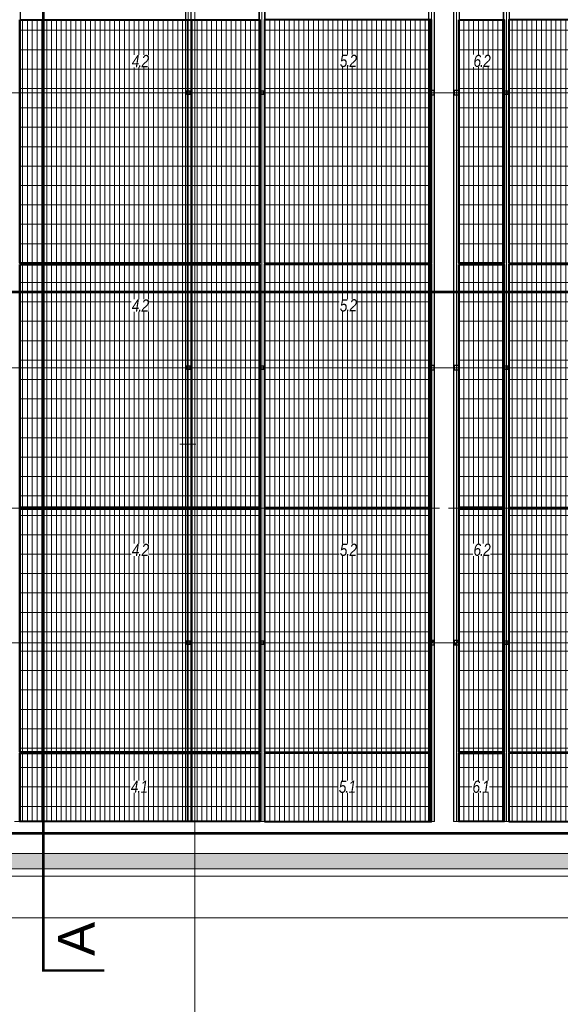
# Model space of a CAD drawing. Header units: millimetres. Extents: x -176817 to 571382, y -58489 to 156123.
# Tile 34 of 256: x -49611 to -40763, y -4084 to 12028. Entities that reach past the tile are written whole.
import ezdxf

# ---------------------------------------------------------------- set-up
doc = ezdxf.new("R2010")
doc.units = ezdxf.units.MM
doc.header["$LTSCALE"] = 0.2
doc.linetypes.add('DASHDOT', pattern=[25.4, 12.7, -6.35, 0, -6.35])
doc.linetypes.add('HIDDEN', pattern=[9.525, 6.35, -3.175])
doc.layers.get('0').update_dxf_attribs({"lineweight": 13})
doc.layers.get('Defpoints').update_dxf_attribs({"lineweight": 13})
for name, color, linetype, lineweight in [('-AAA Podkład', 252, 'Continuous', 13), ('-AAA Siatka', 20, 'Continuous', 40), ('-AAA Siatka kresk 1', 132, 'Continuous', 18), ('-AAA Widok', 2, 'Continuous', 30), ('-AAA Wymiar', 1, 'Continuous', 18)]:
    doc.layers.add(name, color=color, linetype=linetype, lineweight=lineweight)
doc.styles.add('Pozycja 2', font='ariali.ttf', dxfattribs={"width": 0.8})
doc.styles.get("Standard").update_dxf_attribs({"font": 'arial.ttf'})
doc.styles.add('WYMIARY', font='ROMANS.shx', dxfattribs={"width": 0.75, "oblique": 15})
doc.dimstyles.new('1 do 100', dxfattribs={"dimscale": 100, "dimtxt": 2, "dimasz": 2.5, "dimexe": 1.25, "dimexo": 0.625, "dimtad": 1, "dimdec": 0, "dimtxsty": 'WYMIARY', "dimcen": 2.5, "dimclrd": 256, "dimclre": 256, "dimclrt": 2, "dimadec": 0, "dimazin": 0, "dimtfac": 1, "dimtdec": 0, "dimtmove": 0, "dimatfit": 3, "dimfxl": 1.25, "dimlwd": -1, "dimlwe": -1, "dimarcsym": 0})
pattern_1 = [(90, (54415.666, -64344.87), (-79.375, 5e-15), []), (180, (54415.67, -64344.87), (-4e-14, -317.5), [])]

# ---------------------------------------------------------------- blocks, each defined once
blk = doc.blocks.new('*D8')
at = {"layer": '-AAA Wymiar', "transparency": 16777216}
for p, q in [((-46746, -45734), (-46746, 18984)), ((-46496, 18859), (-37996, 18859)), ((-37746, 18883), (-37746, 18984))]:
    blk.add_line(p, q, dxfattribs=at)
for points in [[(-46496, 18901), (-46496, 18818), (-46746, 18859)], [(-37996, 18901), (-37996, 18818), (-37746, 18859)]]:
    blk.add_solid(points, dxfattribs=at)
at = {"layer": 'Defpoints', "color": 0, "transparency": 16777216}
for p in [(-37746, 18859), (-37746, 18821), (-46746, -45796)]:
    blk.add_point(p, dxfattribs=at)
at = {"layer": '-AAA Wymiar', "color": 2, "transparency": 16777216, "insert": (-42246, 19022), "char_height": 200, "attachment_point": 5, "style": 'WYMIARY'}
blk.add_mtext('9000', dxfattribs=at)
blk = doc.blocks.new('nowy podział')
at = {"layer": '-AAA Siatka kresk 1'}
h = blk.add_hatch(dxfattribs=at)
h.set_pattern_fill('GRATE', color=256, scale=100, angle=90, style=0)
h.set_pattern_definition(pattern_1)
h.paths.add_polyline_path([(4809, -5135), (4809, -9115), (8735, -9115), (8735, -5135)])
h = blk.add_hatch(dxfattribs=at)
h.set_pattern_fill('GRATE', color=256, scale=100, angle=90, style=0)
h.set_pattern_definition(pattern_1)
h.paths.add_polyline_path([(8809, -9115), (11543, -9115), (11543, -5135), (8809, -5135)])
h = blk.add_hatch(dxfattribs=at)
h.set_pattern_fill('GRATE', color=256, scale=100, angle=90, style=0)
h.set_pattern_definition(pattern_1)
h.paths.add_polyline_path([(11994, -9115), (12735, -9115), (12735, -5135), (11994, -5135)])
h = blk.add_hatch(dxfattribs=at)
h.set_pattern_fill('GRATE', color=256, scale=100, angle=90, style=0)
h.set_pattern_definition(pattern_1)
h.paths.add_polyline_path([(12809, -9115), (16735, -9115), (16735, -5135), (12809, -5135)])
h = blk.add_hatch(dxfattribs=at)
h.set_pattern_fill('GRATE', color=256, scale=100, angle=90, style=0)
h.set_pattern_definition(pattern_1)
h.paths.add_polyline_path([(4809, -9135), (4809, -13115), (8735, -13115), (8735, -9135)])
h = blk.add_hatch(dxfattribs=at)
h.set_pattern_fill('GRATE', color=256, scale=100, angle=90, style=0)
h.set_pattern_definition(pattern_1)
h.paths.add_polyline_path([(8809, -13115), (11543, -13115), (11543, -9135), (8809, -9135)])
h = blk.add_hatch(dxfattribs=at)
h.set_pattern_fill('GRATE', color=256, scale=100, angle=90, style=0)
h.set_pattern_definition(pattern_1)
h.paths.add_polyline_path([(11994, -13115), (12735, -13115), (12735, -9135), (11994, -9135)])
h = blk.add_hatch(dxfattribs=at)
h.set_pattern_fill('GRATE', color=256, scale=100, angle=90, style=0)
h.set_pattern_definition(pattern_1)
h.paths.add_polyline_path([(12809, -13115), (16735, -13115), (16735, -9135), (12809, -9135)])
h = blk.add_hatch(dxfattribs=at)
h.set_pattern_fill('GRATE', color=256, scale=100, angle=90, style=0)
h.set_pattern_definition(pattern_1)
h.paths.add_polyline_path([(4809, -13135), (4809, -17115), (8735, -17115), (8735, -13135)])
h = blk.add_hatch(dxfattribs=at)
h.set_pattern_fill('GRATE', color=256, scale=100, angle=90, style=0)
h.set_pattern_definition(pattern_1)
h.paths.add_polyline_path([(8809, -17115), (11543, -17115), (11543, -13135), (8809, -13135)])
h = blk.add_hatch(dxfattribs=at)
h.set_pattern_fill('GRATE', color=256, scale=100, angle=90, style=0)
h.set_pattern_definition(pattern_1)
h.paths.add_polyline_path([(11994, -17115), (12735, -17115), (12735, -13135), (11994, -13135)])
h = blk.add_hatch(dxfattribs=at)
h.set_pattern_fill('GRATE', color=256, scale=100, angle=90, style=0)
h.set_pattern_definition(pattern_1)
h.paths.add_polyline_path([(12809, -17115), (16735, -17115), (16735, -13135), (12809, -13135)])
h = blk.add_hatch(dxfattribs=at)
h.set_pattern_fill('GRATE', color=256, scale=100, angle=90, style=0)
h.set_pattern_definition(pattern_1)
h.paths.add_polyline_path([(4809, -18250), (4809, -17135), (8735, -17135), (8735, -18250)])
h = blk.add_hatch(dxfattribs=at)
h.set_pattern_fill('GRATE', color=256, scale=100, angle=90, style=0)
h.set_pattern_definition(pattern_1)
h.paths.add_polyline_path([(8809, -18250), (8809, -17135), (11543, -17135), (11543, -18250)])
h = blk.add_hatch(dxfattribs=at)
h.set_pattern_fill('GRATE', color=256, scale=100, angle=90, style=0)
h.set_pattern_definition(pattern_1)
h.paths.add_polyline_path([(12735, -18250), (11994, -18250), (11994, -17135), (12735, -17135)])
h = blk.add_hatch(dxfattribs=at)
h.set_pattern_fill('GRATE', color=256, scale=100, angle=90, style=0)
h.set_pattern_definition(pattern_1)
h.paths.add_polyline_path([(16735, -17135), (16735, -18250), (12809, -18250), (12809, -17135)])
at = {"layer": '-AAA Siatka', "elevation": 0}
for points in [[(4809, -5135), (8735, -5135), (8735, -9115), (4809, -9115)], [(8809, -9115), (11543, -9115), (11543, -5135), (8809, -5135)], [(11994, -5135), (12735, -5135), (12735, -9115), (11994, -9115)], [(12809, -9115), (16735, -9115), (16735, -5135), (12809, -5135)], [(4809, -9135), (8735, -9135), (8735, -13115), (4809, -13115)], [(8809, -13115), (11543, -13115), (11543, -9135), (8809, -9135)], [(11994, -9135), (12735, -9135), (12735, -13115), (11994, -13115)], [(12809, -13115), (16735, -13115), (16735, -9135), (12809, -9135)], [(4809, -13135), (8735, -13135), (8735, -17115), (4809, -17115)], [(8809, -17115), (11543, -17115), (11543, -13135), (8809, -13135)], [(11994, -13135), (12735, -13135), (12735, -17115), (11994, -17115)], [(12809, -17115), (16735, -17115), (16735, -13135), (12809, -13135)], [(4809, -17135), (8735, -17135), (8735, -18250), (4809, -18250)], [(8809, -18250), (11543, -18250), (11543, -17135), (8809, -17135)], [(11994, -17135), (12735, -17135), (12735, -18250), (11994, -18250)], [(12809, -18250), (16735, -18250), (16735, -17135), (12809, -17135)]]:
    blk.add_lwpolyline(points, close=True, dxfattribs=at)
blk = doc.blocks.new('Podkład rev.B')
at = {"layer": '-AAA Podkład', "linetype": 'HIDDEN', "ltscale": 5}
h = blk.add_hatch(dxfattribs=at)
h.set_pattern_fill('JIS_STN_1E', color=256, scale=100, angle=-90, style=0)
h.set_pattern_definition([(315, (-27650, 6650), (70.71068, 70.71068), []), (315, (-27650, 6579.5), (70.71068, 70.71068), [100, -50])])
h.paths.add_polyline_path([(2125, -19300), (2125, -19550), (35850, -19550), (35850, -19300)])
for p, q in [((8350, 2544.3, 0), (8350, -48454.9, 0)), ((5493, -18775, 0), (5493, -525, 0)), ((5500, -18775, 0), (5500, -525, 0)), ((8244, -18775, 0), (8244, -525, 0)), ((9400, -18775, 0), (9400, -525, 0)), ((9407, -18775, 0), (9407, -525, 0)), ((9450, -18775, 0), (9450, -525, 0)), ((9493, -18775, 0), (9493, -525, 0)), ((9500, -18775, 0), (9500, -525, 0)), ((12175, -18775, 0), (12175, -525, 0)), ((12182, -18775, 0), (12182, -525, 0)), ((12225, -18775, 0), (12225, -525, 0)), ((12268, -18775, 0), (12268, -525, 0)), ((12275, -18775, 0), (12275, -525, 0)), ((12585, -18775, 0), (12585, -525, 0)), ((12592, -18775, 0), (12592, -525, 0)), ((12635, -18775, 0), (12635, -525, 0)), ((12678, -18775, 0), (12678, -525, 0)), ((12685, -18775, 0), (12685, -525, 0)), ((13400, -18775, 0), (13400, -525, 0)), ((13407, -18775, 0), (13407, -525, 0)), ((13450, -18775, 0), (13450, -525, 0)), ((13493, -18775, 0), (13493, -525, 0)), ((13500, -18775, 0), (13500, -525, 0)), ((-14597.4, -6850, 0), (37403.9, -6850, 0)), ((-14597.4, -11350, 0), (37403.9, -11350, 0)), ((8368.6, -12600, 0), (8104, -12600, 0)), ((5584.2, -13650, 0), (5319.6, -13650, 0)), ((9584.2, -13650, 0), (9319.6, -13650, 0)), ((12357.3, -13650, 0), (12092.7, -13650, 0)), ((12767.3, -13650, 0), (12502.7, -13650, 0)), ((13582.3, -13650, 0), (13317.7, -13650, 0)), ((-14598, -15850, 0), (37403.3, -15850, 0)), ((12265, -15810, 0), (12185, -15890, 0)), ((12675, -15810, 0), (12595, -15890, 0)), ((13450, -18775, 0), (13450, -16665, 0)), ((5500, -18775, 0), (5400, -18775, 0)), ((9500, -18775, 0), (9400, -18775, 0)), ((12275, -18775, 0), (12175, -18775, 0)), ((12685, -18775, 0), (12585, -18775, 0)), ((13500, -18775, 0), (13400, -18775, 0)), ((2340, -19300), (31470, -19300, 0)), ((31720, -19550, 0), (2090, -19550, 0)), ((-14598, -20350, 0), (37403.3, -20350, 0)), ((-14598, -20350, 0), (37403.3, -20350, 0))]:
    blk.add_line(p, q, dxfattribs=at)
at = {"layer": '-AAA Podkład', "linetype": 'HIDDEN', "ltscale": 5, "elevation": 0}
for points, const_width in [([(6870.9, -21212.4), (5870.9, -21212.4), (5870.9, -10622.2), (5870.9, -10622.2), (5870.9, 3724.4), (6870.9, 3724.4)], 40), ([(-1344.9, -11110.7), (-1344.9, -10110.7), (22883.1, -10110.7), (22883.1, -13081.6), (37229.7, -13081.6), (37229.7, -14081.6)], 40), ([(8244, -15900), (8244.2, -17944)], 12.9), ([(9450, -15900), (9450.1, -17944)], 12.9), ([(12225, -15900), (12225.1, -17944)], 12.9), ([(12635, -15900), (12635.1, -17944)], 12.9), ([(13450, -15900), (13450.1, -17944)], 12.9), ([(-1344.9, -19969.3), (-1344.9, -18969.3), (22883.1, -18969.3), (22883.1, -18969.3), (37229.7, -18969.3), (37229.7, -19969.3)], 40)]:
    blk.add_lwpolyline(points, dxfattribs=dict(at, const_width=const_width))
for points in [[(-314.3, 515), (36296.2, 515), (36296.2, -19671.6), (-314.3, -19671.6)], [(8199.6, -18775), (8288.5, -18775), (8288.5, -525), (8199.6, -525)], [(8274, -6880), (8214, -6880), (8214, -6820), (8274, -6820)], [(8270, -6876), (8218, -6876), (8218, -6824), (8270, -6824)], [(9420, -6880), (9480, -6880), (9480, -6820), (9420, -6820)], [(9424, -6876), (9476, -6876), (9476, -6824), (9424, -6824)], [(12185, -6890), (12265, -6890), (12265, -6810), (12185, -6810)], [(12189, -6886), (12261, -6886), (12261, -6814), (12189, -6814)], [(12595, -6890), (12675, -6890), (12675, -6810), (12595, -6810)], [(12599, -6886), (12671, -6886), (12671, -6814), (12599, -6814)], [(13420, -6880), (13480, -6880), (13480, -6820), (13420, -6820)], [(13424, -6876), (13476, -6876), (13476, -6824), (13424, -6824)], [(8274, -11380), (8214, -11380), (8214, -11320), (8274, -11320)], [(8270, -11376), (8218, -11376), (8218, -11324), (8270, -11324)], [(9420, -11380), (9480, -11380), (9480, -11320), (9420, -11320)], [(9424, -11376), (9476, -11376), (9476, -11324), (9424, -11324)], [(12185, -11390), (12265, -11390), (12265, -11310), (12185, -11310)], [(12189, -11386), (12261, -11386), (12261, -11314), (12189, -11314)], [(12595, -11390), (12675, -11390), (12675, -11310), (12595, -11310)], [(12599, -11386), (12671, -11386), (12671, -11314), (12599, -11314)], [(13420, -11380), (13480, -11380), (13480, -11320), (13420, -11320)], [(13424, -11376), (13476, -11376), (13476, -11324), (13424, -11324)], [(8274, -15880), (8214, -15880), (8214, -15820), (8274, -15820)], [(8270, -15876), (8218, -15876), (8218, -15824), (8270, -15824)], [(9420, -15880), (9480, -15880), (9480, -15820), (9420, -15820)], [(9424, -15876), (9476, -15876), (9476, -15824), (9424, -15824)], [(12185, -15890), (12265, -15890), (12265, -15810), (12185, -15810)], [(12189, -15886), (12261, -15886), (12261, -15814), (12189, -15814)], [(12595, -15890), (12675, -15890), (12675, -15810), (12595, -15810)], [(12599, -15886), (12671, -15886), (12671, -15814), (12599, -15814)], [(13420, -15880), (13480, -15880), (13480, -15820), (13420, -15820)], [(13424, -15876), (13476, -15876), (13476, -15824), (13424, -15824)]]:
    blk.add_lwpolyline(points, close=True, dxfattribs=at)
for points in [[(8203.2, -525), (8203.2, -18775)], [(8284.9, -18775), (8284.9, -525)]]:
    blk.add_lwpolyline(points, dxfattribs=at)
at = {"layer": '-AAA Podkład', "linetype": 'HIDDEN', "ltscale": 5, "insert": (6412.2, -20696.9, 0), "char_height": 600, "attachment_point": 5, "rotation": 90}
blk.add_mtext('\\A1;A', dxfattribs=at)

msp = doc.modelspace()

# ---------------------------------------------------------------- linework, layer by layer
at = {"color": 252, "linetype": 'DASHDOT', "ltscale": 3}
msp.add_line((-46745.7819, 19253.2914), (-46745.7819, -30771.4395), dxfattribs=at)

# ---------------------------------------------------------------- block references
at = {"layer": '-AAA Wymiar'}
msp.add_blockref('nowy podział', (-54415.666, 17158.4632, 0), dxfattribs=at)

# ---------------------------------------------------------------- dimensions: what is measured, and where the dimension line sits
dim = msp.add_linear_dim(base=(-37745.7819, 18859.2967), p1=(-46745.7819, -45796.0606), p2=(-37745.7819, 18820.7747), dimstyle='1 do 100', override={"dimtmove": 1}, dxfattribs=at)
dim.commit()
dim.dimension.update_dxf_attribs({"geometry": '*D8', "text_midpoint": (-42245.7819, 19021.7967)})

# ---------------------------------------------------------------- next in the draw order: texts
at = {"layer": '-AAA Widok', "char_height": 200, "width": 283.71101, "style": 'Pozycja 2', "bg_fill": 3, "box_fill_scale": 1, "bg_fill_color": 256, "bg_fill_transparency": 3936642}
for s, insert, attachment_point in [('{\\T0.85;4.2}', (-47644.0319, 11251.5261, 0), 8), ('{\\T0.85;5.2}', (-44239.9728, 11251.5261, 0), 8), ('{\\T0.85;6.2}', (-42051.5319, 11251.5261, 0), 8), ('{\\T0.85;4.2}', (-47644.0319, 7251.5261, 0), 8), ('{\\T0.85;5.2}', (-44239.9728, 7251.5261, 0), 8), ('{\\T0.85;4.2}', (-47644.0319, 3251.5261, 0), 8), ('{\\T0.85;5.2}', (-44239.9728, 3251.5261, 0), 8), ('{\\T0.85;6.2}', (-42051.5319, 3251.5261, 0), 8), ('{\\T0.85;4.1}', (-47660.7545, -423.1283, 0), 2), ('{\\T0.85;5.1}', (-44256.6954, -423.1283, 0), 2), ('{\\T0.85;6.1}', (-42068.2545, -423.1283, 0), 2)]:
    msp.add_mtext(s, dxfattribs=dict(at, insert=insert, attachment_point=attachment_point))

# ---------------------------------------------------------------- next in the draw order: block references
at = {"layer": '-AAA Wymiar'}
msp.add_blockref('Podkład rev.B', (-55095.7819, 17683.4632, 0), dxfattribs=at)

doc.saveas('drawing.dxf')
